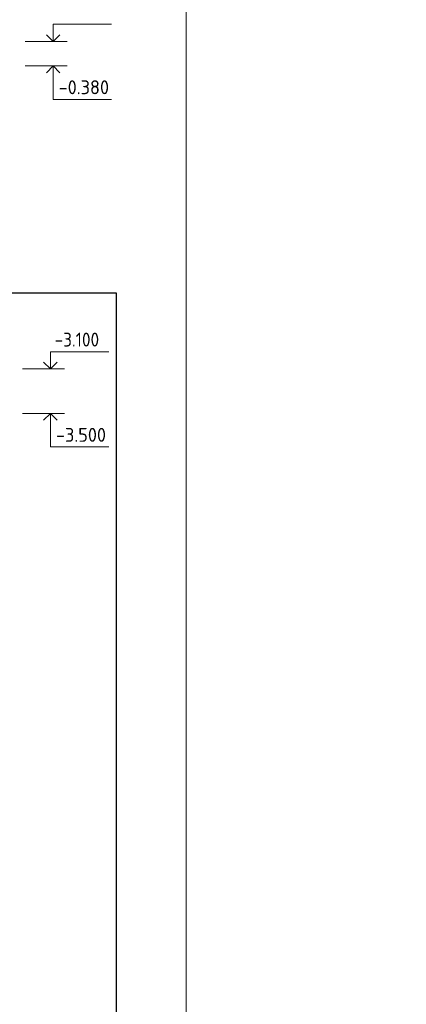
# Model space of a CAD drawing. Header units: millimetres. Extents: x 0 to 59400, y 0 to 42000.
# Tile 26 of 37: x 38663 to 45599, y 8943 to 26620. Entities that reach past the tile are written whole.
import ezdxf

# ---------------------------------------------------------------- set-up
doc = ezdxf.new("R2010")
doc.units = ezdxf.units.MM
doc.layers.add('Standard', color=7, linetype='Continuous', lineweight=25)
doc.layers.add('Высотные отметки', color=7, linetype='Continuous', lineweight=25)
doc.styles.add('ISOCPEUR', font='txt')

msp = doc.modelspace()

# ---------------------------------------------------------------- linework, layer by layer
at = {"layer": 'Standard', "color": 7, "linetype": 'Continuous', "lineweight": 13, "transparency": 33554687}
msp.add_lwpolyline([(41649, 6000), (58900, 6000), (58900, 28768), (41649, 28768), (41649, 6000)], dxfattribs=at)
at = {"layer": 'Standard', "color": 7, "linetype": 'Continuous', "lineweight": -3, "transparency": 33554687}
msp.add_lwpolyline([(18763, 500), (40400, 500), (40400, 21710), (18763, 21710), (18763, 500)], dxfattribs=at)
at = {"layer": 'Высотные отметки', "color": 7, "linetype": 'Continuous', "lineweight": 35, "transparency": 33554687}
for p, q in [((39262, 26230), (39141, 26351)), ((39262, 26230), (39141, 26351)), ((39262, 26230), (39383, 26351)), ((39262, 26230), (39383, 26351)), ((39262, 25790), (39141, 25669)), ((39262, 25790), (39141, 25669)), ((39262, 25790), (39383, 25669)), ((39262, 25790), (39383, 25669)), ((39214, 20350), (39092, 20471)), ((39214, 20350), (39092, 20471)), ((39214, 20350), (39335, 20471)), ((39214, 20350), (39335, 20471)), ((39214, 19550), (39092, 19429)), ((39214, 19550), (39092, 19429)), ((39214, 19550), (39335, 19429)), ((39214, 19550), (39335, 19429))]:
    msp.add_line(p, q, dxfattribs=at)
at = {"layer": 'Высотные отметки', "color": 7, "linetype": 'Continuous', "lineweight": 13, "transparency": 33554687}
for p, q in [((38762, 26230), (39512, 26230)), ((38762, 26230), (39512, 26230)), ((38762, 25790), (39512, 25790)), ((38762, 25790), (39512, 25790)), ((38714, 20350), (39464, 20350)), ((38714, 20350), (39464, 20350)), ((38714, 19550), (39464, 19550)), ((38714, 19550), (39464, 19550))]:
    msp.add_line(p, q, dxfattribs=at)
for points in [[(39262, 26230), (39262, 26540), (40312, 26540)], [(39262, 26230), (39262, 26540), (40312, 26540)], [(39262, 25790), (39262, 25190), (40312, 25190)], [(39262, 25790), (39262, 25190), (40312, 25190)], [(39214, 20350), (39214, 20660), (40264, 20660)], [(39214, 20350), (39214, 20660), (40264, 20660)], [(39214, 19550), (39214, 18950), (40264, 18950)], [(39214, 19550), (39214, 18950), (40264, 18950)]]:
    msp.add_lwpolyline(points, dxfattribs=at)

# ---------------------------------------------------------------- texts
at = {"layer": 'Высотные отметки', "color": 7, "linetype": 'Continuous', "lineweight": 25, "transparency": 33554687, "char_height": 250, "attachment_point": 7, "style": 'ISOCPEUR'}
for s, insert, width in [('\\W0.95;-0.380', (39362, 25282), 1067.86), ('\\W0.90;-3.100', (39289, 20752), 1011.77), ('\\W0.95;-3.500', (39314, 19042), 1067.86)]:
    msp.add_mtext(s, dxfattribs=dict(at, insert=insert, width=width))

doc.saveas('drawing.dxf')
